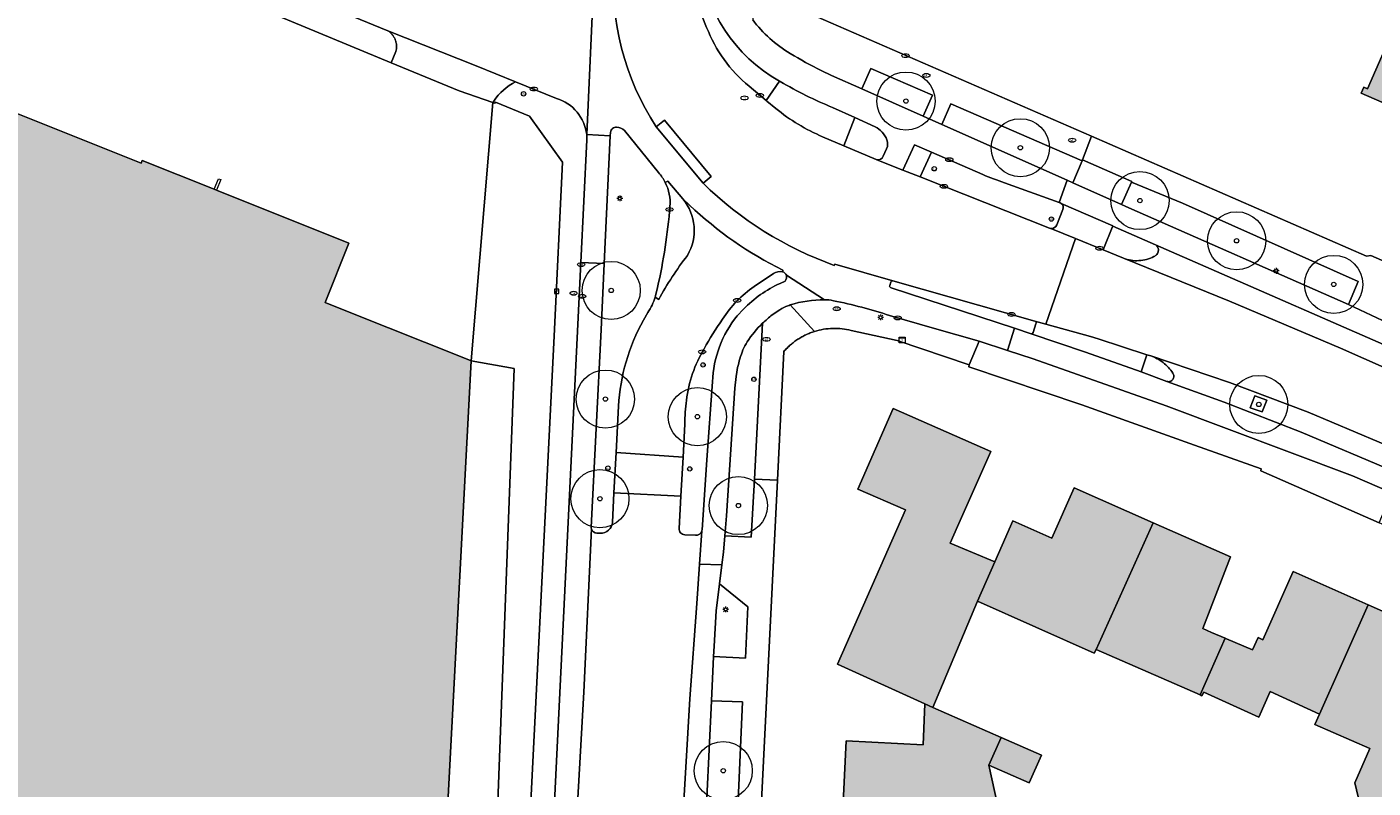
# Model space of a CAD drawing. Header units: metres. Extents: x 187482 to 189800, y 333582 to 335019.
# Tile 81 of 256: x 187874 to 187989, y 334151 to 334216. Entities that reach past the tile are written whole.
import ezdxf
from ezdxf.enums import TextEntityAlignment as Align

# ---------------------------------------------------------------- set-up
doc = ezdxf.new("R2010")
doc.units = ezdxf.units.M
doc.layers.get('0').update_dxf_attribs({"color": 252, "lineweight": 18})
for name, color, linetype, lineweight in [('B-WE-GR-BEPLANTING_CULTUUR_BODEMBEDEKKER-GV', 252, 'Continuous', 18), ('B-WE-GR-BEPLANTING_CULTUUR_BOSPLANTSOEN-GV', 252, 'Continuous', 18), ('B-WE-GR-BEPLANTING_CULTUUR_HEESTERS-GV', 252, 'Continuous', 18), ('B-WE-GR-BOOM-S', 252, 'Continuous', 18), ('B-WE-IE-MEUBILAIR-S', 252, 'Continuous', 18), ('B-WE-IE-TERREINAFSCHEIDING_KUNSTMATIG_MUUR-G', 252, 'IE-TERREINAFSCHEIDING_KUNSTMATIG-SO', 18), ('B-WE-OG-BEBOUWING-GV', 252, 'Continuous', 18), ('B-WE-OG-TERREIN_BEGROEID-GV', 252, 'Continuous', 18), ('B-WE-OG-TERREIN_ERF-GV', 252, 'Continuous', 18), ('B-WE-VH-GESLOTENVERHARDING_ASFALT-GV', 252, 'Continuous', 18), ('B-WE-VH-GESLOTENVERHARDING_BETON-GV', 252, 'Continuous', 18), ('B-WE-VH-ONVERHARD_ZAND-GV', 252, 'Continuous', 18), ('B-WE-VH-OPENVERHARDING_BETONSTRAATSTEEN-GV', 252, 'Continuous', 18), ('B-WE-VH-OPENVERHARDING_STRAATBAKSTEEN-GV', 252, 'Continuous', 18), ('B-WE-VH-OPENVERHARDING_TEGEL-GV', 252, 'Continuous', 18)]:
    doc.layers.add(name, color=color, linetype=linetype, lineweight=lineweight)
doc.layers.add('B-WE-OG-BEBOUWING-V', color=7, linetype='Continuous', lineweight=18, true_color=0xf0f0f0)
doc.styles.add('NLCS-ISO', font='NLCS-ISO.ttf')
doc.linetypes.add('IE-TERREINAFSCHEIDING_KUNSTMATIG-SO', pattern='A,4,[82,NLCS.SHX,S=0.75,R=90,X=0,Y=0],4,-2', length=10)

# ---------------------------------------------------------------- blocks, each defined once
blk = doc.blocks.new('SIE-MEUBILAIR_BORD_LOCATIEPAAL-SO')
blk.add_lwpolyline([(-0.75, -0.75), (0.75, -0.75), (0.75, 0.75), (-0.75, 0.75)], close=True)
at = {"style": 'NLCS-ISO'}
blk.add_text('lp', height=0.75, dxfattribs=at).set_placement((0.01, 0.12), align=Align.MIDDLE_CENTER)
blk = doc.blocks.new('SIE-MEUBILAIR_KAST_ELEKTRA-SO')
for points in [[(-1, 1), (1, 1), (1, 0.84), (-1, 0.84)], [(-1, 0.76), (1, 0.76), (1, -1), (-1, -1)]]:
    blk.add_lwpolyline(points, close=True)
at = {"style": 'NLCS-ISO'}
blk.add_text('et', height=0.75, dxfattribs=at).set_placement((0, 0), align=Align.MIDDLE_CENTER)
blk = doc.blocks.new('SIE-MEUBILAIR_PAAL_LICHTMAST-SO')
for points in [[(-0.62, 0), (-1, 0)], [(-0.71, 0.71), (-0.44, 0.44)], [(0, 1), (0, 0.62)], [(0.44, 0.44), (0.71, 0.71)], [(1, 0), (0.62, 0)], [(-0.71, -0.71), (-0.44, -0.44)], [(0, -0.62), (0, -1)], [(0.44, -0.44), (0.71, -0.71)]]:
    blk.add_lwpolyline(points)
blk.add_circle((0, 0), 0.5)
blk = doc.blocks.new('SIE-MEUBILAIR_PAAL_VERKEERSBORD-SO')
blk.add_circle((0, 0), 0.75)
at = {"style": 'NLCS-ISO'}
blk.add_text('vb', height=0.75, dxfattribs=at).set_placement((0, 0.07), align=Align.MIDDLE_CENTER)
blk = doc.blocks.new('SIE-MEUBILAIR_PUT_BRANDKRAAN-SO')
blk.add_ellipse((0, 0), major_axis=(1.25, 0), ratio=0.54)
at = {"style": 'NLCS-ISO'}
blk.add_text('bk', height=0.75, dxfattribs=at).set_placement((0.03, 0), align=Align.MIDDLE_CENTER)
blk = doc.blocks.new('SIE-MEUBILAIR_PUT_KOLK-SO')
blk.add_ellipse((0, 0), major_axis=(1.25, 0), ratio=0.54)
at = {"style": 'NLCS-ISO'}
blk.add_text('klk', height=0.75, dxfattribs=at).set_placement((0.03, 0), align=Align.MIDDLE_CENTER)
blk = doc.blocks.new('SIE-MEUBILAIR_PUT_WATERLEIDINGPUT-SO')
blk.add_ellipse((0, 0), major_axis=(1.25, 0), ratio=0.54)
at = {"style": 'NLCS-ISO'}
blk.add_text('wl', height=0.75, dxfattribs=at).set_placement((-0.14, 0), align=Align.MIDDLE_CENTER)
blk = doc.blocks.new('SIE-MEUBILAIR_PUT_RIOOLPUT-SO')
blk.add_ellipse((0, 0), major_axis=(1.25, 0), ratio=0.54)
at = {"style": 'NLCS-ISO'}
blk.add_text('ri', height=0.75, dxfattribs=at).set_placement((-0.04, 0.07), align=Align.MIDDLE_CENTER)
blk = doc.blocks.new('SGR-BOOM_GBKN-SO')
at = {"color": 0, "linetype": 'ByBlock', "lineweight": 18}
for radius in [2, 0.15]:
    blk.add_circle((0, 0), radius, dxfattribs=at)

msp = doc.modelspace()

# ---------------------------------------------------------------- hatches: boundary and pattern name
at = {"layer": 'B-WE-OG-BEBOUWING-V'}
h = msp.add_hatch(color=256, dxfattribs=at)
h.dxf.hatch_style = 1
h.paths.add_polyline_path([(187986.829, 334222.849), (187992.984, 334220.106), (187991.505, 334216.732), (187988.838, 334210.65), (187988.536, 334210.783), (187988.315, 334210.279), (187993.834, 334207.858), (187998.195, 334217.798), (187998.525, 334217.653), (188002.479, 334226.542), (187996.816, 334229.05), (187996.647, 334228.669), (187990.549, 334231.178)], flags=17)
h = msp.add_hatch(color=256, dxfattribs=at)
h.dxf.hatch_style = 1
h.paths.add_polyline_path([(187908.306, 334124.318), (187908.467, 334124.252), (187911.808, 334187.253), (187911.022, 334187.568), (187901.456, 334191.395), (187899.259, 334192.274), (187901.302, 334197.381), (187889.911, 334201.937), (187889.713, 334202.016), (187883.519, 334204.494), (187883.426, 334204.262), (187871.678, 334208.961), (187852.433, 334160.854), (187864.566, 334155.914), (187859.751, 334144.087)], flags=17)
h = msp.add_hatch(color=256, dxfattribs=at)
h.dxf.hatch_style = 1
h.paths.add_polyline_path([(187951.486, 334157.469), (187955.33, 334166.608), (187956.804, 334169.993), (187952.991, 334171.582), (187953.619, 334173.011), (187956.462, 334179.475), (187948.09, 334183.158), (187945.05, 334176.225), (187949.125, 334174.438), (187943.307, 334161.172), (187950.813, 334157.774)], flags=17)
h = msp.add_hatch(color=256, dxfattribs=at)
h.dxf.hatch_style = 1
h.paths.add_polyline_path([(187965.522, 334162.457), (187970.427, 334173.336), (187963.625, 334176.343), (187961.716, 334172.026), (187958.36, 334173.51), (187957.436, 334171.421), (187956.804, 334169.993), (187955.33, 334166.608), (187965.368, 334162.117)], flags=17)
h = msp.add_hatch(color=256, dxfattribs=at)
h.dxf.hatch_style = 1
h.paths.add_polyline_path([(187974.456, 334158.534), (187976.606, 334163.419), (187975.45, 334163.917), (187974.708, 334164.245), (187977.063, 334170.402), (187970.427, 334173.336), (187965.522, 334162.457)], flags=17)
h = msp.add_hatch(color=256, dxfattribs=at)
h.dxf.hatch_style = 1
h.paths.add_polyline_path([(187976.606, 334163.419), (187974.456, 334158.534), (187974.622, 334158.461), (187974.771, 334158.782), (187979.517, 334156.627), (187980.475, 334158.83), (187984.726, 334156.88), (187988.895, 334166.297), (187982.469, 334169.147), (187979.864, 334163.271), (187979.447, 334163.472), (187978.969, 334162.402), (187976.737, 334163.363)], flags=17)
h = msp.add_hatch(color=256, dxfattribs=at)
h.dxf.hatch_style = 1
h.paths.add_polyline_path([(187988.895, 334166.297), (187984.726, 334156.88), (187984.336, 334155.998), (187989.062, 334153.927), (187987.77, 334150.979), (187988.506, 334147.852), (187990.847, 334146.795), (187994.895, 334155.764), (187992.687, 334156.761), (187993.11, 334157.716), (187995.597, 334163.325)], flags=17)
h = msp.add_hatch(color=256, dxfattribs=at)
h.dxf.hatch_style = 1
h.paths.add_polyline_path([(187950.813, 334157.774), (187950.662, 334154.248), (187944.049, 334154.58), (187943.723, 334148.092), (187951.807, 334147.627), (187955.111, 334147.437), (187955.126, 334147.733), (187957.379, 334147.545), (187956.316, 334152.51), (187957.363, 334154.88), (187951.486, 334157.469)], flags=17)
h = msp.add_hatch(color=256, dxfattribs=at)
h.dxf.hatch_style = 1
h.paths.add_polyline_path([(187957.363, 334154.88), (187956.316, 334152.51), (187959.769, 334150.985), (187960.816, 334153.355)], flags=17)

# ---------------------------------------------------------------- linework, layer by layer
at = {"layer": 'B-WE-GR-BEPLANTING_CULTUUR_BODEMBEDEKKER-GV', "flags": 128}
msp.add_lwpolyline([(187912.34, 334102.966), (187914.609, 334102.966), (187918.926, 334189.395), (187919.659, 334204.338), (187916.824, 334208.295), (187913.886, 334209.491), (187913.843, 334209.409), (187913.676, 334209.467), (187911.808, 334187.253), (187915.51, 334186.606)], close=True, dxfattribs=at)
at = {"layer": 'B-WE-GR-BEPLANTING_CULTUUR_BOSPLANTSOEN-GV', "flags": 128}
msp.add_lwpolyline([(187908.306, 334124.318), (187908.539, 334106.674), (187908.48, 334102.966), (187912.34, 334102.966), (187915.51, 334186.606), (187911.808, 334187.253), (187908.467, 334124.252)], close=True, dxfattribs=at)
at = {"layer": 'B-WE-GR-BEPLANTING_CULTUUR_HEESTERS-GV'}
for points in [[(187938.309, 334211.312, -0.2464227), (187931.489, 334221.761)], [(187932.044, 334215.932, 0.1286543), (187935.695, 334210.866)], [(187947.54, 334206.26, 0.1953852), (187946.518, 334207.381)], [(187947.515, 334205.492, 0.1964939), (187947.54, 334206.26)], [(187946.669, 334204.55, 0.360783), (187947.228, 334204.843)], [(187957.661, 334202.574, -0.0291345), (187955.789, 334203.28)], [(187962.511, 334200.801, 0.0879528), (187962.361, 334200.864)], [(187962.667, 334200.258, 0.3681002), (187962.511, 334200.801)], [(187961.641, 334198.627, 0.318581), (187962.146, 334198.953)], [(187970.831, 334197.003, 0.1361889), (187970.639, 334197.246)], [(187967.873, 334196.074, 0.0521228), (187968.526, 334195.904)], [(187969.201, 334195.874, 0.0525931), (187969.867, 334195.985)], [(187969.867, 334195.985, 0.0534273), (187970.495, 334196.231)], [(187970.495, 334196.231, 0.1343845), (187970.747, 334196.411)], [(187970.747, 334196.411, 0.1330394), (187970.871, 334196.695)], [(187970.871, 334196.695, 0.1365902), (187970.831, 334197.003)], [(187968.526, 334195.904, 0.0532939), (187969.201, 334195.874)]]:
    msp.add_lwpolyline(points, format="xyb", dxfattribs=at)
at = {"layer": 'B-WE-GR-BEPLANTING_CULTUUR_HEESTERS-GV', "flags": 128}
for points in [[(187931.669, 334216.865), (187932.044, 334215.932)], [(187935.695, 334210.866), (187937.16, 334209.629), (187938.309, 334211.312)], [(187946.518, 334207.381), (187944.774, 334208.171), (187943.836, 334205.75), (187946.622, 334204.568), (187946.669, 334204.55)], [(187947.228, 334204.843), (187947.515, 334205.492)], [(187955.789, 334203.28), (187951.38, 334205.199), (187950.391, 334203.076)], [(187950.391, 334203.076), (187961.506, 334198.678), (187961.615, 334198.634), (187961.632, 334198.627), (187961.641, 334198.627)], [(187962.361, 334200.864), (187957.661, 334202.574)], [(187962.146, 334198.953), (187962.667, 334200.258)], [(187970.639, 334197.246), (187966.966, 334198.851), (187966.956, 334198.855), (187966.121, 334196.802), (187966.123, 334196.801), (187967.873, 334196.074)]]:
    msp.add_lwpolyline(points, dxfattribs=at)
for points in [[(187950.66, 334208.291), (187951.467, 334210.093), (187946.158, 334212.379), (187945.394, 334210.635)], [(187963.516, 334202.567), (187964.319, 334204.46), (187953.043, 334209.363), (187952.251, 334207.583), (187963.041, 334202.779)], [(187987.228, 334192.101), (187988.043, 334194.087), (187972.959, 334200.812), (187968.571, 334202.616), (187967.695, 334200.707), (187968.34, 334200.42)]]:
    msp.add_lwpolyline(points, close=True, dxfattribs=at)
at = {"layer": 'B-WE-IE-TERREINAFSCHEIDING_KUNSTMATIG_MUUR-G', "ltscale": 0.2, "flags": 128}
msp.add_lwpolyline([(187889.713, 334202.016), (187890.074, 334202.918), (187890.272, 334202.839), (187889.911, 334201.937)], dxfattribs=at)
at = {"layer": 'B-WE-OG-BEBOUWING-GV', "flags": 128}
for points in [[(187986.829, 334222.849), (187992.984, 334220.106), (187991.505, 334216.732), (187988.838, 334210.65), (187988.536, 334210.783), (187988.315, 334210.279), (187993.834, 334207.858), (187998.195, 334217.798), (187998.525, 334217.653), (188002.479, 334226.542), (187996.816, 334229.05), (187996.647, 334228.669), (187990.549, 334231.178)], [(187908.306, 334124.318), (187908.467, 334124.252), (187911.808, 334187.253), (187911.022, 334187.568), (187901.456, 334191.395), (187899.259, 334192.274), (187901.302, 334197.381), (187889.911, 334201.937), (187889.713, 334202.016), (187883.519, 334204.494), (187883.426, 334204.262), (187871.678, 334208.961), (187852.433, 334160.854), (187864.566, 334155.914), (187859.751, 334144.087)], [(187951.486, 334157.469), (187955.33, 334166.608), (187956.804, 334169.993), (187952.991, 334171.582), (187953.619, 334173.011), (187956.462, 334179.475), (187948.09, 334183.158), (187945.05, 334176.225), (187949.125, 334174.438), (187943.307, 334161.172), (187950.813, 334157.774)], [(187965.522, 334162.457), (187970.427, 334173.336), (187963.625, 334176.343), (187961.716, 334172.026), (187958.36, 334173.51), (187957.436, 334171.421), (187956.804, 334169.993), (187955.33, 334166.608), (187965.368, 334162.117)], [(187974.456, 334158.534), (187976.606, 334163.419), (187975.45, 334163.917), (187974.708, 334164.245), (187977.063, 334170.402), (187970.427, 334173.336), (187965.522, 334162.457)], [(187976.606, 334163.419), (187974.456, 334158.534), (187974.622, 334158.461), (187974.771, 334158.782), (187979.517, 334156.627), (187980.475, 334158.83), (187984.726, 334156.88), (187988.895, 334166.297), (187982.469, 334169.147), (187979.864, 334163.271), (187979.447, 334163.472), (187978.969, 334162.402), (187976.737, 334163.363)], [(187988.895, 334166.297), (187984.726, 334156.88), (187984.336, 334155.998), (187989.062, 334153.927), (187987.77, 334150.979), (187988.506, 334147.852), (187990.847, 334146.795), (187994.895, 334155.764), (187992.687, 334156.761), (187993.11, 334157.716), (187995.597, 334163.325)], [(187950.813, 334157.774), (187950.662, 334154.248), (187944.049, 334154.58), (187943.723, 334148.092), (187951.807, 334147.627), (187955.111, 334147.437), (187955.126, 334147.733), (187957.379, 334147.545), (187956.316, 334152.51), (187957.363, 334154.88), (187951.486, 334157.469)], [(187957.363, 334154.88), (187956.316, 334152.51), (187959.769, 334150.985), (187960.816, 334153.355)]]:
    msp.add_lwpolyline(points, close=True, dxfattribs=at)
at = {"layer": 'B-WE-OG-TERREIN_BEGROEID-GV', "flags": 128}
for points in [[(187923.78, 334206.903), (187923.766, 334206.606), (187923.239, 334195.624), (187922.967, 334189.939), (187922.133, 334172.954)], [(187927.913, 334203.441), (187924.987, 334207.063)], [(187927.612, 334192.736), (187927.643, 334192.845), (187927.819, 334193.567)], [(187926.611, 334190.761), (187926.99, 334191.419)], [(187933.619, 334172.228), (187935.867, 334172.104), (187936.155, 334177.093), (187936.85, 334190.488)], [(187934.704, 334186.675), (187934.637, 334186.295), (187934.569, 334185.916), (187934.478, 334184.923), (187933.762, 334173.941), (187933.619, 334172.228)], [(187924.081, 334175.907), (187924.263, 334179.394), (187924.471, 334183.36)], [(187923.948, 334173.372), (187924.081, 334175.907)], [(187922.617, 334172.445), (187922.902, 334172.432)]]:
    msp.add_lwpolyline(points, dxfattribs=at)
at = {"layer": 'B-WE-OG-TERREIN_BEGROEID-GV'}
for points in [[(187924.308, 334207.355, 0.4229254), (187923.78, 334206.903)], [(187924.987, 334207.063, 0.1788933), (187924.308, 334207.355)], [(187928.491, 334202.585, 0.066566), (187927.913, 334203.441)], [(187928.891, 334200.534, 0.1357988), (187928.491, 334202.585)], [(187927.819, 334193.567, 0.0362185), (187928.891, 334200.534)], [(187926.99, 334191.419, 0.0770364), (187927.612, 334192.736)], [(187924.471, 334183.36, -0.1142504), (187926.611, 334190.761)], [(187936.85, 334190.488, 0.0546823), (187935.53, 334188.894)], [(187935.163, 334188.204, 0.0300599), (187934.704, 334186.675)], [(187935.53, 334188.894, 0.0276176), (187935.163, 334188.204)], [(187922.133, 334172.954, 0.0699683), (187922.142, 334172.82)], [(187922.142, 334172.82, 0.3615184), (187922.617, 334172.445)], [(187922.902, 334172.432, 0.3930363), (187923.948, 334173.372)]]:
    msp.add_lwpolyline(points, format="xyb", dxfattribs=at)
at = {"layer": 'B-WE-OG-TERREIN_BEGROEID-GV', "flags": 128}
for points in [[(187933.116, 334167.858), (187932.868, 334165.771), (187932.686, 334162.743), (187932.647, 334161.84), (187935.371, 334161.71), (187935.582, 334166.125), (187933.147, 334168.096)], [(187932.058, 334149.65), (187934.759, 334149.455), (187935.139, 334157.936), (187932.459, 334158.033)]]:
    msp.add_lwpolyline(points, close=True, dxfattribs=at)
at = {"layer": 'B-WE-OG-TERREIN_ERF-GV', "flags": 128}
for points in [[(188000, 334246.708), (187971.587, 334259.159), (187964.237, 334259.464), (187950.856, 334260.019), (187949.254, 334260.15), (187943.672, 334260.288), (187942.899, 334260.307), (187940.698, 334260.361), (187939.873, 334260.381), (187938.249, 334221.761), (187938.106, 334218.35), (187965.115, 334206.563), (187988.753, 334196.247), (187989.129, 334196.304), (187998.197, 334192.368)], [(187871.678, 334208.961), (187883.426, 334204.262), (187883.519, 334204.494), (187889.713, 334202.016), (187889.911, 334201.937), (187901.302, 334197.381), (187899.259, 334192.274), (187901.456, 334191.395), (187911.022, 334187.568), (187911.808, 334187.253), (187913.676, 334209.467), (187910.777, 334210.467), (187904.937, 334212.873), (187880.395, 334223.092), (187868.606, 334227.736)], [(188024.875, 334135.174), (188034.461, 334153.815), (187989.853, 334173.344), (187979.68, 334177.798), (187979.715, 334177.975), (187973.983, 334180.024), (187964.309, 334183.467), (187954.581, 334186.754), (187954.597, 334186.917), (187948.413, 334188.996), (187944.468, 334189.875)], [(187938.685, 334188.073), (187938.133, 334177.006), (187931.076, 334035.588), (187938.027, 334035.69), (187941.36, 334035.739)], [(187943.723, 334148.092), (187944.049, 334154.58), (187950.662, 334154.248), (187950.813, 334157.774), (187943.307, 334161.172), (187949.125, 334174.438), (187945.05, 334176.225), (187948.09, 334183.158), (187956.462, 334179.475), (187953.619, 334173.011), (187952.991, 334171.582), (187956.804, 334169.993), (187957.436, 334171.421), (187958.36, 334173.51), (187961.716, 334172.026), (187963.625, 334176.343), (187970.427, 334173.336), (187977.063, 334170.402), (187974.708, 334164.245), (187975.45, 334163.917), (187976.606, 334163.419), (187976.737, 334163.363), (187978.969, 334162.402), (187979.447, 334163.472), (187979.864, 334163.271), (187982.469, 334169.147), (187988.895, 334166.297), (187995.597, 334163.325)], [(187988.506, 334147.852), (187987.77, 334150.979), (187989.062, 334153.927), (187984.336, 334155.998), (187984.726, 334156.88), (187980.475, 334158.83), (187979.517, 334156.627), (187974.771, 334158.782), (187974.622, 334158.461), (187974.456, 334158.534), (187965.522, 334162.457), (187965.368, 334162.117), (187955.33, 334166.608), (187951.486, 334157.469), (187957.363, 334154.88), (187960.816, 334153.355), (187959.769, 334150.985), (187956.316, 334152.51), (187957.379, 334147.545)]]:
    msp.add_lwpolyline(points, dxfattribs=at)
msp.add_lwpolyline([(187992.984, 334220.106), (187986.829, 334222.849), (187990.549, 334231.178), (187996.647, 334228.669), (187996.816, 334229.05), (188002.479, 334226.542), (187998.525, 334217.653), (187998.195, 334217.798), (187993.834, 334207.858), (187988.315, 334210.279), (187988.536, 334210.783), (187988.838, 334210.65), (187991.505, 334216.732)], close=True, dxfattribs=at)
at = {"layer": 'B-WE-OG-TERREIN_ERF-GV'}
for points in [[(187939.887, 334189.111, 0.0195202), (187939.56, 334188.883)], [(187940.228, 334189.316, 0.0215533), (187939.887, 334189.111)], [(187940.582, 334189.498, 0.0180006), (187940.228, 334189.316)], [(187940.948, 334189.655, 0.0135179), (187940.582, 334189.498)], [(187941.324, 334189.786, 0.0182544), (187940.948, 334189.655)], [(187942.098, 334189.97, 0.0335391), (187941.324, 334189.786)], [(187942.89, 334190.047, 0.0340149), (187942.098, 334189.97)], [(187943.685, 334190.015, 0.0352137), (187942.89, 334190.047)], [(187944.468, 334189.875, 0.0332833), (187943.685, 334190.015)], [(187938.958, 334188.363, 0.0160248), (187938.685, 334188.073)], [(187939.25, 334188.633, 0.0179056), (187938.958, 334188.363)], [(187939.56, 334188.883, 0.0180328), (187939.25, 334188.633)]]:
    msp.add_lwpolyline(points, format="xyb", dxfattribs=at)
at = {"layer": 'B-WE-VH-GESLOTENVERHARDING_ASFALT-GV', "flags": 128}
for points in [[(187915, 334219.126), (187905.668, 334222.896), (187905.061, 334223.141), (187904.301, 334223.37), (187901.628, 334216.863), (187904.643, 334215.636), (187912.227, 334212.62), (187915.626, 334211.24), (187919.141, 334209.813)], [(187921.733, 334206.707), (187922.34, 334220.092)], [(187922.34, 334220.092), (187921.733, 334206.707), (187923.766, 334206.606), (187923.78, 334206.903)], [(187932.044, 334215.932), (187931.669, 334216.865)], [(187957.661, 334202.574), (187962.361, 334200.864), (187963.041, 334202.779), (187952.251, 334207.583), (187950.66, 334208.291), (187945.394, 334210.635), (187942.785, 334211.797), (187941.896, 334212.221)], [(187938.309, 334211.312), (187938.378, 334211.273)], [(187937.98, 334208.963), (187937.205, 334209.591), (187937.16, 334209.629), (187935.695, 334210.866)], [(187942.861, 334209.038), (187944.774, 334208.171), (187946.518, 334207.381)], [(187927.711, 334207.388), (187928.418, 334207.957), (187932.43, 334203.112), (187931.753, 334202.523)], [(187921.756, 334206.252), (187921.23, 334195.718), (187923.239, 334195.624), (187923.766, 334206.606), (187921.733, 334206.707)], [(187924.987, 334207.063), (187927.913, 334203.441)], [(187931.753, 334202.523), (187931.735, 334202.541), (187927.711, 334207.388)], [(187948.922, 334203.658), (187946.669, 334204.55), (187946.622, 334204.568), (187943.836, 334205.75), (187942.016, 334206.523)], [(187946.669, 334204.55), (187948.922, 334203.658), (187949.898, 334205.844), (187951.38, 334205.199), (187955.789, 334203.28)], [(187947.515, 334205.492), (187947.228, 334204.843)], [(187943.013, 334195.467), (187943.052, 334195.566), (187948.06, 334194.136), (187960.262, 334190.67), (187961.211, 334190.408), (187963.749, 334197.766), (187961.632, 334198.627), (187961.615, 334198.634), (187961.506, 334198.678), (187950.391, 334203.076), (187948.922, 334203.658)], [(187928.491, 334202.585), (187928.718, 334202.699), (187929.998, 334201.195), (187930.58, 334200.643)], [(187996.12, 334187.932), (187990.618, 334190.506), (187987.228, 334192.101), (187968.34, 334200.42), (187967.695, 334200.707), (187963.516, 334202.567), (187963.041, 334202.779), (187962.361, 334200.864)], [(187930.58, 334200.643), (187929.998, 334201.195)], [(187962.511, 334200.801), (187966.956, 334198.855), (187966.966, 334198.851), (187970.639, 334197.246), (187995.005, 334186.586), (187995.525, 334186.563), (187996.12, 334187.932)], [(187921.23, 334195.718), (187920.935, 334189.812), (187918.698, 334144.041), (187920.667, 334143.934), (187920.841, 334147.125), (187921.476, 334158.765), (187922.142, 334172.82)], [(187922.133, 334172.954), (187922.967, 334189.939), (187923.239, 334195.624), (187921.23, 334195.718)], [(187936.141, 334193.665), (187937.801, 334194.773)], [(187938.59, 334195.061), (187938.556, 334194.913)], [(187938.556, 334194.913), (187938.59, 334195.061)], [(187948.06, 334194.136), (187943.052, 334195.566), (187943.013, 334195.467)], [(187938.784, 334194.117), (187938.356, 334193.916)], [(187938.899, 334194.62), (187942.174, 334192.513)], [(187942.174, 334192.513), (187938.899, 334194.62)], [(187947.779, 334193.737), (187947.867, 334194.024)], [(187927.927, 334192.523), (187927.612, 334192.736)], [(187947.775, 334191.154), (187951.641, 334190.043), (187955.462, 334188.965), (187957.919, 334188.159), (187958.503, 334190.066), (187947.897, 334193.538)], [(187926.99, 334191.419), (187926.611, 334190.761)], [(187935.216, 334191.695), (187934.683, 334191.135)], [(187937.677, 334191.202), (187938.333, 334191.653)], [(187931.63, 334172.635), (187931.429, 334169.769), (187933.359, 334169.731), (187933.5, 334170.814), (187933.619, 334172.228), (187933.762, 334173.941), (187934.478, 334184.923), (187934.569, 334185.916), (187934.637, 334186.295), (187934.704, 334186.675)], [(187932.543, 334185.459), (187932.052, 334178.738), (187931.648, 334172.736)], [(187924.471, 334183.36), (187924.263, 334179.394), (187930.013, 334178.993)], [(187930.013, 334178.993), (187930.158, 334181.815)], [(187929.696, 334172.852), (187929.838, 334175.615), (187924.081, 334175.907), (187923.948, 334173.372)], [(187922.142, 334172.82), (187921.476, 334158.765), (187920.841, 334147.125), (187920.667, 334143.934), (187920.633, 334143.312), (187915.259, 334035.425), (187915.262, 334035.037), (187918.569, 334034.879)], [(187920.841, 334034.823), (187920.874, 334034.772), (187924.366, 334034.634), (187924.706, 334041.512), (187929.692, 334142.243), (187929.707, 334142.536), (187929.935, 334146.93), (187930.59, 334158.19), (187931.193, 334166.401), (187931.429, 334169.769), (187931.63, 334172.635)], [(187922.902, 334172.432), (187922.617, 334172.445)], [(187931.094, 334172.26), (187930.161, 334172.3)]]:
    msp.add_lwpolyline(points, dxfattribs=at)
at = {"layer": 'B-WE-VH-GESLOTENVERHARDING_ASFALT-GV'}
for points in [[(187924.122, 334221.472, 0.1684117), (187927.711, 334207.388)], [(187927.711, 334207.388, -0.1684117), (187924.122, 334221.472)], [(187931.489, 334221.761, 0.2464227), (187938.309, 334211.312)], [(187935.695, 334210.866, -0.1286543), (187932.044, 334215.932)], [(187939.237, 334213.695, -0.1014821), (187936.007, 334216.588)], [(187941.896, 334212.221, -0.0278266), (187939.237, 334213.695)], [(187938.378, 334211.273, 0.033837), (187942.861, 334209.038)], [(187919.141, 334209.813, -0.2997218), (187921.733, 334206.707)], [(187942.016, 334206.523, -0.0701133), (187937.98, 334208.963)], [(187921.733, 334206.707, -0.0323341), (187921.756, 334206.252)], [(187923.78, 334206.903, -0.4229254), (187924.308, 334207.355)], [(187924.308, 334207.355, -0.1788933), (187924.987, 334207.063)], [(187946.518, 334207.381, -0.1953852), (187947.54, 334206.26)], [(187947.54, 334206.26, -0.1964939), (187947.515, 334205.492)], [(187947.228, 334204.843, -0.360783), (187946.669, 334204.55)], [(187927.913, 334203.441, -0.066566), (187928.491, 334202.585)], [(187955.789, 334203.28, 0.0291345), (187957.661, 334202.574)], [(187931.753, 334202.523, 0.1082481), (187943.013, 334195.467)], [(187943.013, 334195.467, -0.1082481), (187931.753, 334202.523)], [(187929.998, 334201.195, -0.3163866), (187930.396, 334196.327)], [(187930.58, 334200.643, 0.0751332), (187938.59, 334195.061)], [(187938.59, 334195.061, -0.0751332), (187930.58, 334200.643)], [(187962.361, 334200.864, -0.0879528), (187962.511, 334200.801)], [(187930.396, 334196.327, 0.0405443), (187927.927, 334192.523)], [(187937.801, 334194.773, -0.2045557), (187938.556, 334194.913)], [(187938.556, 334194.913, -0.2488746), (187938.899, 334194.62)], [(187933.407, 334190.843, -0.0953743), (187936.141, 334193.665)], [(187938.356, 334193.916, 0.0938498), (187935.216, 334191.695)], [(187938.899, 334194.62, -0.2600277), (187938.784, 334194.117)], [(187947.897, 334193.538, -0.4677385), (187947.779, 334193.737)], [(187947.867, 334194.024, -0.4113135), (187948.06, 334194.136)], [(187927.612, 334192.736, -0.0770364), (187926.99, 334191.419)], [(187939.222, 334192.061, -0.0793783), (187942.174, 334192.513)], [(187942.174, 334192.513, -0.0602985), (187942.942, 334192.425)], [(187938.333, 334191.653, -0.0466943), (187939.037, 334192)], [(187939.037, 334192, -0.006483), (187939.222, 334192.061)], [(187942.942, 334192.425, -0.0315944), (187947.775, 334191.154)], [(187926.611, 334190.761, 0.1142504), (187924.471, 334183.36)], [(187931.822, 334188.303, -0.0218099), (187933.407, 334190.843)], [(187934.683, 334191.135, 0.1627691), (187932.543, 334185.459)], [(187935.53, 334188.894, -0.0546823), (187936.85, 334190.488)], [(187936.85, 334190.488, -0.0288098), (187937.677, 334191.202)], [(187930.303, 334183.863, -0.101291), (187931.822, 334188.303)], [(187934.704, 334186.675, -0.0300599), (187935.163, 334188.204)], [(187935.163, 334188.204, -0.0276176), (187935.53, 334188.894)], [(187930.158, 334181.815, -0.0230412), (187930.303, 334183.863)], [(187922.142, 334172.82, -0.0699683), (187922.133, 334172.954)], [(187922.617, 334172.445, -0.3615184), (187922.142, 334172.82)], [(187923.948, 334173.372, -0.3930363), (187922.902, 334172.432)], [(187930.161, 334172.3, -0.4243202), (187929.696, 334172.852)], [(187931.63, 334172.635, -0.3591743), (187931.094, 334172.26)], [(187931.648, 334172.736, -0.0525264), (187931.63, 334172.635)]]:
    msp.add_lwpolyline(points, format="xyb", dxfattribs=at)
at = {"layer": 'B-WE-VH-GESLOTENVERHARDING_ASFALT-GV', "flags": 128}
for points in [[(187969.895, 334187.777), (187970.215, 334187.699), (187976.976, 334185.399), (187983.742, 334182.839), (187991.885, 334179.406), (187994.288, 334184.901), (187986.528, 334188.348), (187976.991, 334192.387), (187967.873, 334196.074), (187966.123, 334196.801), (187966.121, 334196.802), (187963.749, 334197.766), (187961.211, 334190.408), (187965.043, 334189.349), (187965.698, 334189.139)], [(187991.155, 334177.738), (187983.163, 334181.132), (187976.545, 334183.695), (187971.603, 334185.486), (187969.392, 334186.303), (187964.614, 334188.004), (187959.94, 334189.596), (187958.503, 334190.066), (187957.919, 334188.159), (187960.119, 334187.438), (187971.554, 334183.381), (187987.566, 334177.384), (187990.947, 334175.916), (187991.587, 334177.289)], [(187924.263, 334179.394), (187924.081, 334175.907), (187929.838, 334175.615), (187930.013, 334178.993)], [(187932.459, 334158.033), (187932.647, 334161.84), (187932.686, 334162.743), (187932.868, 334165.771), (187933.116, 334167.858), (187933.147, 334168.096), (187933.359, 334169.731), (187931.429, 334169.769), (187931.193, 334166.401), (187930.59, 334158.19), (187929.935, 334146.93), (187929.707, 334142.536), (187931.701, 334142.536), (187931.98, 334148.238), (187932.058, 334149.65)]]:
    msp.add_lwpolyline(points, close=True, dxfattribs=at)
at = {"layer": 'B-WE-VH-GESLOTENVERHARDING_BETON-GV', "flags": 128}
msp.add_lwpolyline([(187927.711, 334207.388), (187931.735, 334202.541), (187931.753, 334202.523), (187932.43, 334203.112), (187928.418, 334207.957)], close=True, dxfattribs=at)
for points in [[(187929.998, 334201.195), (187928.718, 334202.699), (187928.491, 334202.585)], [(187927.819, 334193.567), (187927.643, 334192.845), (187927.612, 334192.736), (187927.927, 334192.523)]]:
    msp.add_lwpolyline(points, dxfattribs=at)
at = {"layer": 'B-WE-VH-GESLOTENVERHARDING_BETON-GV'}
for points in [[(187928.491, 334202.585, -0.1357988), (187928.891, 334200.534)], [(187930.396, 334196.327, 0.3163866), (187929.998, 334201.195)], [(187928.891, 334200.534, -0.0362185), (187927.819, 334193.567)], [(187927.927, 334192.523, -0.0405443), (187930.396, 334196.327)]]:
    msp.add_lwpolyline(points, format="xyb", dxfattribs=at)
at = {"layer": 'B-WE-VH-ONVERHARD_ZAND-GV', "flags": 128}
msp.add_lwpolyline([(187979.793, 334182.868), (187980.209, 334183.889), (187979.173, 334184.252), (187978.757, 334183.231)], close=True, dxfattribs=at)
at = {"layer": 'B-WE-VH-OPENVERHARDING_BETONSTRAATSTEEN-GV', "flags": 128}
for points in [[(187938.378, 334211.273), (187938.309, 334211.312), (187937.16, 334209.629), (187937.205, 334209.591), (187937.98, 334208.963)], [(187943.836, 334205.75), (187944.774, 334208.171), (187942.861, 334209.038)], [(187942.016, 334206.523), (187943.836, 334205.75)], [(187937.801, 334194.773), (187936.141, 334193.665)], [(187938.356, 334193.916), (187938.784, 334194.117)], [(187947.867, 334194.024), (187947.779, 334193.737)], [(187960.262, 334190.67), (187948.06, 334194.136)], [(187947.897, 334193.538), (187958.503, 334190.066), (187959.94, 334189.596)], [(187934.683, 334191.135), (187935.216, 334191.695)], [(187960.109, 334189.705), (187960.356, 334190.441)], [(187931.648, 334172.736), (187932.052, 334178.738), (187932.543, 334185.459)], [(187930.158, 334181.815), (187930.013, 334178.993), (187929.838, 334175.615), (187929.696, 334172.852)], [(187930.161, 334172.3), (187931.094, 334172.26)]]:
    msp.add_lwpolyline(points, dxfattribs=at)
at = {"layer": 'B-WE-VH-OPENVERHARDING_BETONSTRAATSTEEN-GV'}
for points in [[(187942.861, 334209.038, -0.033837), (187938.378, 334211.273)], [(187937.98, 334208.963, 0.0701133), (187942.016, 334206.523)], [(187938.556, 334194.913, 0.2045557), (187937.801, 334194.773)], [(187938.899, 334194.62, 0.2488746), (187938.556, 334194.913)], [(187936.141, 334193.665, 0.0953743), (187933.407, 334190.843)], [(187935.216, 334191.695, -0.0938498), (187938.356, 334193.916)], [(187938.784, 334194.117, 0.2600277), (187938.899, 334194.62)], [(187947.779, 334193.737, 0.4677385), (187947.897, 334193.538)], [(187948.06, 334194.136, 0.4113135), (187947.867, 334194.024)], [(187933.407, 334190.843, 0.0218099), (187931.822, 334188.303)], [(187932.543, 334185.459, -0.1627691), (187934.683, 334191.135)], [(187960.356, 334190.441, 0.4351188), (187960.262, 334190.67)], [(187959.94, 334189.596, 0.4020889), (187960.109, 334189.705)], [(187931.822, 334188.303, 0.101291), (187930.303, 334183.863)], [(187930.303, 334183.863, 0.0230412), (187930.158, 334181.815)], [(187929.696, 334172.852, 0.4243202), (187930.161, 334172.3)], [(187931.094, 334172.26, 0.3591743), (187931.63, 334172.635)], [(187931.63, 334172.635, 0.0525264), (187931.648, 334172.736)]]:
    msp.add_lwpolyline(points, format="xyb", dxfattribs=at)
at = {"layer": 'B-WE-VH-OPENVERHARDING_STRAATBAKSTEEN-GV', "flags": 128}
for points in [[(187915.626, 334211.24), (187912.227, 334212.62), (187904.643, 334215.636)], [(187905.331, 334213.845), (187904.937, 334212.873), (187910.777, 334210.467), (187913.676, 334209.467), (187913.746, 334209.585)], [(187961.641, 334198.627), (187961.632, 334198.627), (187963.749, 334197.766), (187966.121, 334196.802), (187966.956, 334198.855), (187962.511, 334200.801)], [(187962.667, 334200.258), (187962.146, 334198.953)], [(187967.873, 334196.074), (187976.991, 334192.387), (187986.528, 334188.348), (187994.288, 334184.901), (187995.005, 334186.586), (187970.639, 334197.246)], [(187960.356, 334190.441), (187960.109, 334189.705)], [(187969.392, 334186.303), (187969.895, 334187.777), (187965.698, 334189.139), (187965.043, 334189.349), (187961.211, 334190.408), (187960.262, 334190.67)], [(187959.94, 334189.596), (187964.614, 334188.004), (187969.392, 334186.303)], [(187970.215, 334187.699), (187969.895, 334187.777), (187969.392, 334186.303), (187971.603, 334185.486)], [(187971.603, 334185.486), (187976.545, 334183.695), (187983.163, 334181.132), (187991.155, 334177.738), (187991.885, 334179.406), (187983.742, 334182.839), (187976.976, 334185.399), (187970.215, 334187.699)]]:
    msp.add_lwpolyline(points, dxfattribs=at)
at = {"layer": 'B-WE-VH-OPENVERHARDING_STRAATBAKSTEEN-GV'}
for points in [[(187904.643, 334215.636, -0.0421386), (187904.847, 334215.481)], [(187904.847, 334215.481, -0.0413602), (187905.025, 334215.296)], [(187905.025, 334215.296, -0.0421107), (187905.17, 334215.084)], [(187905.17, 334215.084, -0.0401025), (187905.281, 334214.853)], [(187905.281, 334214.853, -0.03806), (187905.354, 334214.607)], [(187905.354, 334214.607, -0.0358513), (187905.387, 334214.353)], [(187905.379, 334214.097, -0.039752), (187905.331, 334213.845)], [(187905.387, 334214.353, -0.0390244), (187905.379, 334214.097)], [(187913.746, 334209.585, -0.1355113), (187915.626, 334211.24)], [(187962.511, 334200.801, -0.3681002), (187962.667, 334200.258)], [(187962.146, 334198.953, -0.318581), (187961.641, 334198.627)], [(187970.639, 334197.246, -0.1361889), (187970.831, 334197.003)], [(187968.526, 334195.904, -0.0521228), (187967.873, 334196.074)], [(187969.867, 334195.985, -0.0525931), (187969.201, 334195.874)], [(187970.495, 334196.231, -0.0534273), (187969.867, 334195.985)], [(187970.747, 334196.411, -0.1343845), (187970.495, 334196.231)], [(187970.871, 334196.695, -0.1330394), (187970.747, 334196.411)], [(187970.831, 334197.003, -0.1365902), (187970.871, 334196.695)], [(187969.201, 334195.874, -0.0532939), (187968.526, 334195.904)], [(187960.262, 334190.67, -0.4351188), (187960.356, 334190.441)], [(187960.109, 334189.705, -0.4020889), (187959.94, 334189.596)], [(187970.774, 334187.444, 0.0414881), (187970.215, 334187.699)], [(187970.215, 334187.699, -0.0414881), (187970.774, 334187.444)], [(187971.286, 334187.104, 0.0397095), (187970.774, 334187.444)], [(187970.774, 334187.444, -0.0397095), (187971.286, 334187.104)], [(187971.738, 334186.688, 0.0391987), (187971.286, 334187.104)], [(187971.286, 334187.104, -0.0391987), (187971.738, 334186.688)], [(187972.119, 334186.205, 0.03935), (187971.738, 334186.688)], [(187971.738, 334186.688, -0.03935), (187972.119, 334186.205)], [(187971.89, 334185.489, 0.1568912), (187972.121, 334185.659)], [(187972.121, 334185.659, -0.1568912), (187971.89, 334185.489)], [(187972.208, 334185.932, 0.1585705), (187972.119, 334186.205)], [(187972.119, 334186.205, -0.1585705), (187972.208, 334185.932)], [(187972.121, 334185.659, 0.1567647), (187972.208, 334185.932)], [(187972.208, 334185.932, -0.1567647), (187972.121, 334185.659)], [(187971.603, 334185.486, 0.1568142), (187971.89, 334185.489)], [(187971.89, 334185.489, -0.1568142), (187971.603, 334185.486)]]:
    msp.add_lwpolyline(points, format="xyb", dxfattribs=at)
at = {"layer": 'B-WE-VH-OPENVERHARDING_STRAATBAKSTEEN-GV', "flags": 128}
for points in [[(187963.516, 334202.567), (187967.695, 334200.707), (187968.571, 334202.616), (187968.606, 334202.692), (187964.367, 334204.54), (187964.319, 334204.46)], [(187979.173, 334184.252), (187980.209, 334183.889), (187979.793, 334182.868), (187978.757, 334183.231)]]:
    msp.add_lwpolyline(points, close=True, dxfattribs=at)
at = {"layer": 'B-WE-VH-OPENVERHARDING_TEGEL-GV', "flags": 128}
for points in [[(187880.814, 334223.915), (187880.395, 334223.092), (187904.937, 334212.873), (187905.331, 334213.845)], [(187904.643, 334215.636), (187901.628, 334216.863), (187882.591, 334224.612)], [(187945.394, 334210.635), (187946.158, 334212.379), (187951.467, 334210.093), (187950.66, 334208.291), (187952.251, 334207.583), (187953.043, 334209.363), (187964.319, 334204.46), (187964.367, 334204.54), (187965.115, 334206.563), (187938.106, 334218.35), (187938.249, 334221.761), (187936.252, 334221.761), (187936.007, 334216.588)], [(187941.896, 334212.221), (187942.785, 334211.797), (187945.394, 334210.635)], [(187919.141, 334209.813), (187915.626, 334211.24)], [(187913.746, 334209.585), (187913.676, 334209.467), (187913.843, 334209.409), (187913.886, 334209.491), (187916.824, 334208.295), (187919.659, 334204.338), (187918.926, 334189.395), (187914.609, 334102.966), (187914.352, 334097.809), (187912.221, 334055.091), (187912.199, 334054.643), (187912.143, 334053.545), (187911.337, 334037.228), (187911.277, 334036.718), (187911.197, 334036.233), (187910.961, 334035.091)], [(187910.961, 334035.091), (187913.31, 334035.13), (187913.338, 334035.533), (187918.667, 334143.407), (187918.698, 334144.041), (187920.935, 334189.812), (187921.23, 334195.718), (187921.756, 334206.252)], [(187938.333, 334191.653), (187937.677, 334191.202)], [(187939.222, 334192.061), (187941.324, 334189.786)], [(187941.324, 334189.786), (187939.222, 334192.061)], [(187936.85, 334190.488), (187936.155, 334177.093), (187938.133, 334177.006), (187938.685, 334188.073)], [(187944.468, 334189.875), (187948.413, 334188.996), (187954.597, 334186.917), (187955.462, 334188.965), (187951.641, 334190.043), (187947.775, 334191.154)], [(187930.624, 334026.435), (187930.963, 334033.11), (187931.076, 334035.588), (187938.133, 334177.006), (187936.155, 334177.093), (187935.867, 334172.104), (187933.619, 334172.228), (187933.5, 334170.814), (187933.359, 334169.731), (187933.147, 334168.096), (187935.582, 334166.125), (187935.371, 334161.71), (187932.647, 334161.84)], [(187932.647, 334161.84), (187932.459, 334158.033), (187935.139, 334157.936), (187934.759, 334149.455)]]:
    msp.add_lwpolyline(points, dxfattribs=at)
at = {"layer": 'B-WE-VH-OPENVERHARDING_TEGEL-GV'}
for points in [[(187904.847, 334215.481, 0.0421386), (187904.643, 334215.636)], [(187936.007, 334216.588, 0.1014821), (187939.237, 334213.695)], [(187905.025, 334215.296, 0.0413602), (187904.847, 334215.481)], [(187905.17, 334215.084, 0.0421107), (187905.025, 334215.296)], [(187905.281, 334214.853, 0.0401025), (187905.17, 334215.084)], [(187905.354, 334214.607, 0.03806), (187905.281, 334214.853)], [(187905.387, 334214.353, 0.0358513), (187905.354, 334214.607)], [(187905.331, 334213.845, 0.039752), (187905.379, 334214.097)], [(187905.379, 334214.097, 0.0390244), (187905.387, 334214.353)], [(187939.237, 334213.695, 0.0278266), (187941.896, 334212.221)], [(187915.626, 334211.24, 0.1355113), (187913.746, 334209.585)], [(187921.733, 334206.707, 0.2997218), (187919.141, 334209.813)], [(187921.756, 334206.252, 0.0323341), (187921.733, 334206.707)], [(187942.174, 334192.513, 0.0793783), (187939.222, 334192.061)], [(187942.942, 334192.425, 0.0602985), (187942.174, 334192.513)], [(187939.037, 334192, 0.0466943), (187938.333, 334191.653)], [(187939.222, 334192.061, 0.006483), (187939.037, 334192)], [(187947.775, 334191.154, 0.0315944), (187942.942, 334192.425)], [(187937.677, 334191.202, 0.0288098), (187936.85, 334190.488)], [(187939.56, 334188.883, -0.0195202), (187939.887, 334189.111)], [(187939.887, 334189.111, -0.0215533), (187940.228, 334189.316)], [(187940.228, 334189.316, -0.0180006), (187940.582, 334189.498)], [(187940.582, 334189.498, -0.0135179), (187940.948, 334189.655)], [(187940.948, 334189.655, -0.0182544), (187941.324, 334189.786)], [(187941.324, 334189.786, -0.0335391), (187942.098, 334189.97)], [(187942.098, 334189.97, -0.0340149), (187942.89, 334190.047)], [(187942.89, 334190.047, -0.0352137), (187943.685, 334190.015)], [(187943.685, 334190.015, -0.0332833), (187944.468, 334189.875)], [(187938.685, 334188.073, -0.0160248), (187938.958, 334188.363)], [(187938.958, 334188.363, -0.0179056), (187939.25, 334188.633)], [(187939.25, 334188.633, -0.0180328), (187939.56, 334188.883)]]:
    msp.add_lwpolyline(points, format="xyb", dxfattribs=at)
at = {"layer": 'B-WE-VH-OPENVERHARDING_TEGEL-GV', "flags": 128}
for points in [[(187990.618, 334190.506), (187991.52, 334192.612), (187997.189, 334190.136), (187998.197, 334192.368), (187989.129, 334196.304), (187988.753, 334196.247), (187965.115, 334206.563), (187964.367, 334204.54), (187968.606, 334202.692), (187968.571, 334202.616), (187972.959, 334200.812), (187988.043, 334194.087), (187987.228, 334192.101)], [(187950.391, 334203.076), (187951.38, 334205.199), (187949.898, 334205.844), (187948.922, 334203.658)], [(187989.853, 334173.344), (187990.947, 334175.916), (187987.566, 334177.384), (187971.554, 334183.381), (187960.119, 334187.438), (187957.919, 334188.159), (187955.462, 334188.965), (187954.597, 334186.917), (187954.581, 334186.754), (187964.309, 334183.467), (187973.983, 334180.024), (187979.715, 334177.975), (187979.68, 334177.798)]]:
    msp.add_lwpolyline(points, close=True, dxfattribs=at)

# ---------------------------------------------------------------- block references
at = {"layer": 'B-WE-GR-BOOM-S', "xscale": 1.25, "yscale": 1.25, "zscale": 1.25}
for p in [(187949.18, 334209.59), (187959.01, 334205.58), (187969.29, 334201.04), (187977.6, 334197.58), (187985.95, 334193.83), (187923.84, 334193.31), (187923.34, 334183.97), (187979.51, 334183.51), (187931.25, 334182.46), (187922.87, 334175.41), (187934.77, 334174.82), (187933.47, 334152.02)]:
    msp.add_blockref('SGR-BOOM_GBKN-SO', p, dxfattribs=at)
at = {"layer": 'B-WE-IE-MEUBILAIR-S', "xscale": 0.25, "yscale": 0.25, "zscale": 0.25}
for name, p in [('SIE-MEUBILAIR_PUT_RIOOLPUT-SO', (187949.139, 334213.494)), ('SIE-MEUBILAIR_PUT_WATERLEIDINGPUT-SO', (187950.932, 334211.801)), ('SIE-MEUBILAIR_PAAL_VERKEERSBORD-SO', (187916.304, 334210.216)), ('SIE-MEUBILAIR_PUT_KOLK-SO', (187917.188, 334210.631)), ('SIE-MEUBILAIR_PUT_RIOOLPUT-SO', (187935.305, 334209.861)), ('SIE-MEUBILAIR_PUT_KOLK-SO', (187936.623, 334210.081)), ('SIE-MEUBILAIR_PUT_WATERLEIDINGPUT-SO', (187963.471, 334206.226)), ('SIE-MEUBILAIR_PUT_KOLK-SO', (187952.907, 334204.556)), ('SIE-MEUBILAIR_PAAL_VERKEERSBORD-SO', (187951.616, 334203.769)), ('SIE-MEUBILAIR_PUT_KOLK-SO', (187952.442, 334202.261)), ('SIE-MEUBILAIR_PAAL_LICHTMAST-SO', (187924.578, 334201.226)), ('SIE-MEUBILAIR_PUT_KOLK-SO', (187928.858, 334200.273)), ('SIE-MEUBILAIR_PAAL_VERKEERSBORD-SO', (187961.68, 334199.453)), ('SIE-MEUBILAIR_PUT_RIOOLPUT-SO', (187965.815, 334196.939)), ('SIE-MEUBILAIR_PUT_KOLK-SO', (187921.256, 334195.538)), ('SIE-MEUBILAIR_PAAL_LICHTMAST-SO', (187981, 334195)), ('SIE-MEUBILAIR_BORD_LOCATIEPAAL-SO', (187919.161, 334193.23)), ('SIE-MEUBILAIR_PUT_BRANDKRAAN-SO', (187920.611, 334193.074)), ('SIE-MEUBILAIR_PUT_BRANDKRAAN-SO', (187921.339, 334192.813)), ('SIE-MEUBILAIR_PUT_KOLK-SO', (187934.674, 334192.457)), ('SIE-MEUBILAIR_PUT_BRANDKRAAN-SO', (187943.224, 334191.734)), ('SIE-MEUBILAIR_PUT_KOLK-SO', (187958.253, 334191.25)), ('SIE-MEUBILAIR_PAAL_LICHTMAST-SO', (187947, 334191)), ('SIE-MEUBILAIR_PUT_KOLK-SO', (187948.467, 334190.95)), ('SIE-MEUBILAIR_PUT_WATERLEIDINGPUT-SO', (187937.189, 334189.111)), ('SIE-MEUBILAIR_KAST_ELEKTRA-SO', (187948.848, 334189.052)), ('SIE-MEUBILAIR_PUT_KOLK-SO', (187931.654, 334188.03)), ('SIE-MEUBILAIR_PAAL_VERKEERSBORD-SO', (187931.737, 334186.904)), ('SIE-MEUBILAIR_PAAL_VERKEERSBORD-SO', (187936.105, 334185.675)), ('SIE-MEUBILAIR_PAAL_VERKEERSBORD-SO', (187923.564, 334178.035)), ('SIE-MEUBILAIR_PAAL_VERKEERSBORD-SO', (187930.589, 334177.965)), ('SIE-MEUBILAIR_PAAL_LICHTMAST-SO', (187933.68, 334165.89))]:
    msp.add_blockref(name, p, dxfattribs=at)

doc.saveas('drawing.dxf')
